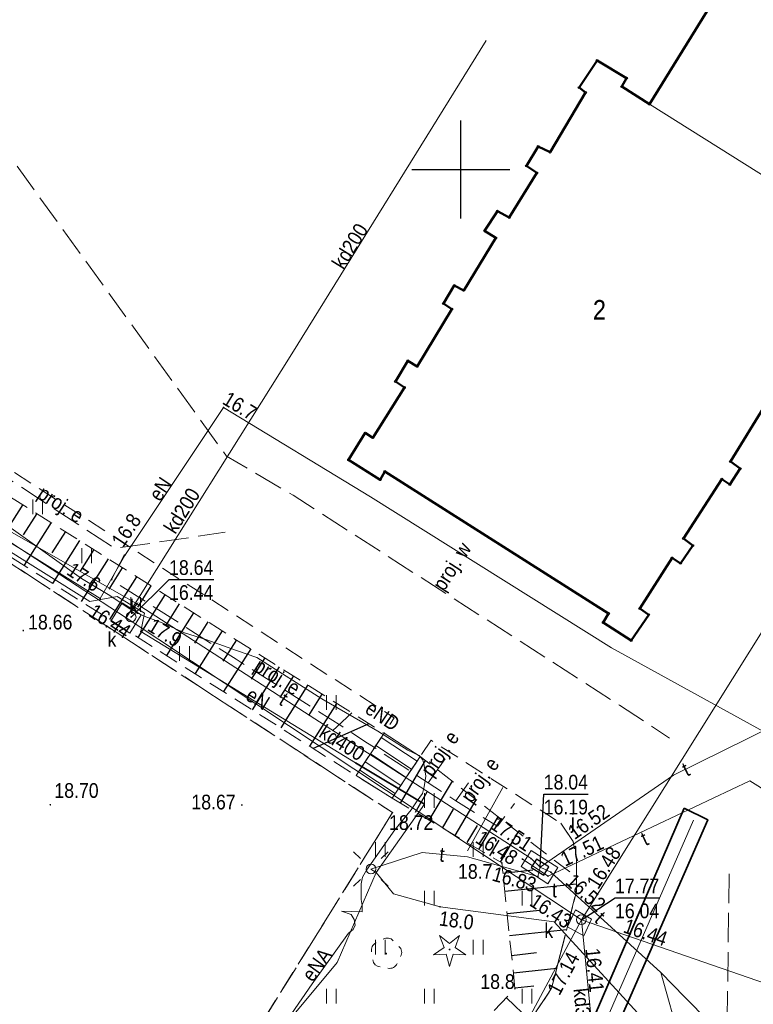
# Model space of a CAD drawing. Header units: metres. Extents: x 6530877 to 6534102, y 6042175 to 6045327.
# Tile 70 of 76: x 6533077 to 6533115, y 6044107 to 6044158. Entities that reach past the tile are written whole.
import ezdxf
from ezdxf.enums import TextEntityAlignment as Align

# ---------------------------------------------------------------- set-up
doc = ezdxf.new("R2010")
doc.units = ezdxf.units.M
doc.header["$MEASUREMENT"] = 0
doc.linetypes.add('1.0_0.5', pattern=[1.5, 1, -0.5])
doc.linetypes.add('1.5_0.5', pattern=[2, 1.5, -0.5])
doc.layers.get('0').update_dxf_attribs({"color": 2, "linetype": 'CONTINUOUS', "lineweight": 5})
for name, color, linetype in [('000 Inne (niezydentyfikowane)', 7, 'CONTINUOUS'), ('312-budynek ewidencyjny', 7, 'CONTINUOUS'), ('312-oznaczenie budynku ewidencyjnego-Atr1200', 7, 'CONTINUOUS'), ('320-blok - kondygnacja nadziemna', 7, 'CONTINUOUS'), ('drzewo iglaste', 7, 'CONTINUOUS'), ('drzewo liściaste', 7, 'CONTINUOUS'), ('jezdnia', 7, 'CONTINUOUS'), ('jezdnia-Atr17', 7, 'CONTINUOUS'), ('komora podziemna', 7, 'CONTINUOUS'), ('latarnia', 7, 'CONTINUOUS'), ('obszar utwardzony', 7, 'CONTINUOUS'), ('obudowa ochronna przewodu', 7, 'CONTINUOUS'), ('pikieta naturalna', 7, 'CONTINUOUS'), ('pikieta naturalna-Atr2', 7, 'CONTINUOUS'), ('pikieta sztuczna', 7, 'CONTINUOUS'), ('pikieta sztuczna-Atr2', 7, 'CONTINUOUS'), ('przewód ciepłowniczy', 7, 'CONTINUOUS'), ('przewód elektroenergetyczny podziemny', 7, 'CONTINUOUS'), ('przewód elektroenergetyczny podziemny - ob. projektowany', 7, 'CONTINUOUS'), ('przewód elektroenergetyczny podziemny - ob. projektowany-Atr1', 7, 'CONTINUOUS'), ('przewód elektroenergetyczny podziemny-Atr1', 7, 'CONTINUOUS'), ('przewód kanalizacyjny', 7, 'CONTINUOUS'), ('przewód kanalizacyjny - ob. projektowany', 7, 'CONTINUOUS'), ('przewód kanalizacyjny-Atr1', 7, 'CONTINUOUS'), ('przewód telekomunikacyjny podziemny', 7, 'CONTINUOUS'), ('przewód telekomunikacyjny podziemny-Atr1', 7, 'CONTINUOUS'), ('przewód wodociągowy - ob. projektowany', 7, 'CONTINUOUS'), ('przewód wodociągowy - ob. projektowany-Atr1', 7, 'CONTINUOUS'), ('Punkt budynku', 7, 'CONTINUOUS'), ('rzędna', 7, 'CONTINUOUS'), ('rzędna-Atr2', 7, 'CONTINUOUS'), ('rzędna-Atr3', 7, 'CONTINUOUS'), ('schody w ciągu komunikacyjnym', 7, 'CONTINUOUS'), ('skarpa nieumocniona', 7, 'CONTINUOUS'), ('trawnik', 7, 'CONTINUOUS'), ('Wstawianie ramki sekcyjnej z opisem', 7, 'CONTINUOUS'), ('właz do komory lub kanału', 7, 'CONTINUOUS'), ('właz do komory lub kanału - okrągły', 7, 'CONTINUOUS'), ('właz do komory lub kanału - okrągły-Atr17', 7, 'CONTINUOUS'), ('właz do komory lub kanału - prostokątny', 7, 'CONTINUOUS'), ('właz do komory lub kanału - prostokątny-Atr17', 7, 'CONTINUOUS'), ('właz do komory lub kanału-Atr17', 7, 'CONTINUOUS')]:
    doc.layers.add(name, color=color, linetype=linetype)
doc.styles.get("Standard").update_dxf_attribs({"font": 'Working1250', "width": 0.75})

# ---------------------------------------------------------------- blocks, each defined once
blk = doc.blocks.new('PUNKTBUD')
at = {"color": 0}
blk.add_circle((0, 0), 0.045, dxfattribs=at)
blk = doc.blocks.new('US22')
at = {"color": 0, "linetype": 'Continuous', "lineweight": 13}
blk.add_circle((0, 0), 0.25, dxfattribs=at)
blk = doc.blocks.new('PW01')
at = {"linetype": 'Continuous', "lineweight": 13}
h = blk.add_hatch(color=0, dxfattribs=at)
edge = h.paths.add_edge_path()
edge.add_arc((0, 0), 0.045, 0, 360)
blk = doc.blocks.new('OP021')
at = {"linetype": 'Continuous', "lineweight": 13}
h = blk.add_hatch(color=0, dxfattribs=at)
edge = h.paths.add_edge_path()
edge.add_arc((0, 0), 0.05, 0, 360)
at = {"color": 0, "linetype": 'Continuous', "lineweight": 13}
for centre, start, end in [((0, 0.4), 49.272, 130.728), ((-0.38, 0.124), 121.308, 202.548), ((0.38, 0.124), 337.452, 58.692), ((-0.235, -0.324), 193.221, 274.871), ((0.235, -0.324), 265.129, 346.779)]:
    blk.add_arc(centre, 0.4, start, end, dxfattribs=at)
blk = doc.blocks.new('OP011')
at = {"linetype": 'Continuous', "lineweight": 13}
h = blk.add_hatch(color=0, dxfattribs=at)
edge = h.paths.add_edge_path()
edge.add_arc((0, 0), 0.05, 0, 360)
at = {"color": 0, "linetype": 'Continuous', "lineweight": 13}
for p, q in [((-0.283, 0.093), (-0.512, 0.706)), ((-0.512, 0.706), (0, 0.299)), ((0, 0.299), (0.512, 0.706)), ((0.512, 0.706), (0.283, 0.093)), ((-0.828, -0.268), (-0.283, 0.093)), ((0.283, 0.093), (0.828, -0.268)), ((-0.175, -0.24), (-0.828, -0.268)), ((0, -0.87), (-0.175, -0.24)), ((0.175, -0.24), (0, -0.87)), ((0.828, -0.268), (0.175, -0.24))]:
    blk.add_line(p, q, dxfattribs=at)
blk = doc.blocks.new('SM01')
at = {"color": 0, "linetype": 'Continuous', "lineweight": 13}
for p, q in [((-0.53, 0.531), (-0.883, 0.884)), ((0.531, 0.531), (0.884, 0.884)), ((-0.53, -0.53), (-0.883, -0.883)), ((0.531, -0.53), (0.884, -0.883))]:
    blk.add_line(p, q, dxfattribs=at)
blk.add_circle((0, 0), 0.25, dxfattribs=at)
blk = doc.blocks.new('SUPWP')
at = {"color": 0, "linetype": 'Continuous'}
blk.add_lwpolyline([(-0.375, -0.25), (0.375, -0.25), (0.375, 0.25), (-0.375, 0.25)], close=True, dxfattribs=at)
blk = doc.blocks.new('TU04')
at = {"color": 0, "linetype": 'Continuous', "lineweight": 13}
for p, q in [((0, 0), (0, 0.75)), ((0.5, 0), (0.5, 0.75))]:
    blk.add_line(p, q, dxfattribs=at)
blk = doc.blocks.new('RAMKA500K')
at = {"color": 0}
for p, q in [((300, 147.5), (300, 152.5)), ((297.5, 150), (302.5, 150))]:
    blk.add_line(p, q, dxfattribs=at)

msp = doc.modelspace()

# ---------------------------------------------------------------- linework, layer by layer
at = {"layer": '000 Inne (niezydentyfikowane)', "color": 7, "linetype": 'Continuous', "lineweight": 25, "flags": 128}
for points in [[(6533077.62, 6044132.88), (6533076.24, 6044130.7)], [(6533078.34, 6044132.42), (6533077.65, 6044131.33)], [(6533079.07, 6044131.96), (6533077.69, 6044129.78)], [(6533079.8, 6044131.5), (6533079.11, 6044130.41)], [(6533080.53, 6044131.04), (6533079.15, 6044128.86)], [(6533081.25, 6044130.58), (6533080.56, 6044129.49)], [(6533081.98, 6044130.12), (6533080.6, 6044127.94)], [(6533082.71, 6044129.66), (6533082.02, 6044128.57)], [(6533083.44, 6044129.2), (6533082.06, 6044127.01)], [(6533084.17, 6044128.74), (6533083.48, 6044127.65)], [(6533084.89, 6044128.28), (6533083.51, 6044126.09)], [(6533085.62, 6044127.82), (6533084.93, 6044126.72)], [(6533086.35, 6044127.36), (6533084.97, 6044125.17)], [(6533087.08, 6044126.89), (6533086.39, 6044125.8)], [(6533087.81, 6044126.43), (6533086.43, 6044124.25)], [(6533088.54, 6044125.97), (6533087.84, 6044124.88)], [(6533089.27, 6044125.51), (6533087.88, 6044123.33)], [(6533089.99, 6044125.05), (6533089.3, 6044123.96)], [(6533090.72, 6044124.59), (6533089.34, 6044122.4)], [(6533091.45, 6044124.13), (6533090.76, 6044123.03)], [(6533092.18, 6044123.67), (6533090.8, 6044121.48)], [(6533092.91, 6044123.2), (6533092.22, 6044122.11)], [(6533093.66, 6044122.73), (6533092.27, 6044120.54)], [(6533094.44, 6044122.24), (6533093.45, 6044121.33)], [(6533095.31, 6044121.69), (6533092.46, 6044120.43)], [(6533096.92, 6044117.63), (6533098.2, 6044119.81)], [(6533098.39, 6044116.76), (6533099.57, 6044118.75)], [(6533097.68, 6044117.18), (6533098.29, 6044118.22)], [(6533099.72, 6044115.98), (6533100.79, 6044117.81)], [(6533099.07, 6044116.36), (6533099.63, 6044117.32)], [(6533100.33, 6044115.62), (6533100.85, 6044116.49)], [(6533100.93, 6044115.27), (6533101.91, 6044116.94)], [(6533102.03, 6044114.62), (6533102.93, 6044116.15)], [(6533101.49, 6044114.94), (6533101.96, 6044115.74)], [(6533102.15, 6044114.06), (6533103.69, 6044114.22)], [(6533102.25, 6044113.14), (6533105.91, 6044113.52)], [(6533102.37, 6044112), (6533104.04, 6044112.17)], [(6533102.49, 6044110.88), (6533105.41, 6044111.18)], [(6533102.59, 6044109.86), (6533103.87, 6044110)], [(6533102.69, 6044108.97), (6533104.9, 6044109.21)], [(6533102.77, 6044108.2), (6533103.73, 6044108.3)], [(6533102.33, 6044107.69), (6533103.55, 6044106.53)]]:
    msp.add_lwpolyline(points, dxfattribs=at)
at = {"layer": '312-budynek ewidencyjny', "color": 7, "linetype": 'Continuous', "lineweight": 50, "flags": 128}
for points in [[(6533109.64, 6044153.33), (6533112.8, 6044158.43)], [(6533106.05, 6044154.18), (6533106.97, 6044155.57)], [(6533106.97, 6044155.57), (6533108.47, 6044154.66)], [(6533108.47, 6044154.66), (6533108.23, 6044154.23)], [(6533108.23, 6044154.23), (6533109.64, 6044153.33)], [(6533104.56, 6044150.88), (6533106.38, 6044153.93)], [(6533106.38, 6044153.93), (6533106.05, 6044154.18)], [(6533103.35, 6044150.18), (6533103.96, 6044151.17)], [(6533103.96, 6044151.17), (6533104.56, 6044150.88)], [(6533103.88, 6044149.82), (6533103.35, 6044150.18)], [(6533102.48, 6044147.54), (6533103.88, 6044149.82)], [(6533101.22, 6044146.86), (6533101.87, 6044147.87)], [(6533101.87, 6044147.87), (6533102.48, 6044147.54)], [(6533101.8, 6044146.5), (6533101.22, 6044146.86)], [(6533100.15, 6044143.82), (6533101.8, 6044146.5)], [(6533099.12, 6044143.15), (6533099.67, 6044144.07)], [(6533099.67, 6044144.07), (6533100.15, 6044143.82)], [(6533099.55, 6044142.87), (6533099.12, 6044143.15)], [(6533097.77, 6044139.94), (6533099.55, 6044142.87)], [(6533096.66, 6044139.17), (6533097.3, 6044140.23)], [(6533097.3, 6044140.23), (6533097.77, 6044139.94)], [(6533097.12, 6044138.86), (6533096.66, 6044139.17)], [(6533095.5, 6044136.3), (6533097.12, 6044138.86)], [(6533115.61, 6044138.05), (6533113.78, 6044135.08)], [(6533094.27, 6044135.17), (6533095.12, 6044136.54)], [(6533095.12, 6044136.54), (6533095.5, 6044136.3)], [(6533095.89, 6044134.15), (6533094.27, 6044135.17)], [(6533114.28, 6044134.72), (6533113.75, 6044133.91)], [(6533113.78, 6044135.08), (6533114.28, 6044134.72)], [(6533096.12, 6044134.58), (6533095.89, 6044134.15)], [(6533107.55, 6044127.32), (6533096.12, 6044134.58)], [(6533113.34, 6044134.18), (6533111.38, 6044131.15)], [(6533113.75, 6044133.91), (6533113.34, 6044134.18)], [(6533111.38, 6044131.15), (6533111.85, 6044130.79)], [(6533111.85, 6044130.79), (6533111.23, 6044129.88)], [(6533110.8, 6044130.16), (6533109.15, 6044127.57)], [(6533111.23, 6044129.88), (6533110.8, 6044130.16)], [(6533109.15, 6044127.57), (6533109.6, 6044127.26)], [(6533107.28, 6044126.86), (6533107.55, 6044127.32)], [(6533109.6, 6044127.26), (6533108.71, 6044125.94)], [(6533108.71, 6044125.94), (6533107.28, 6044126.86)]]:
    msp.add_lwpolyline(points, dxfattribs=at)
at = {"layer": '320-blok - kondygnacja nadziemna', "color": 7, "linetype": 'Continuous', "lineweight": 18, "flags": 128}
msp.add_lwpolyline([(6533118.02, 6044148.08), (6533109.64, 6044153.33), (6533108.23, 6044154.23), (6533108.47, 6044154.66), (6533106.97, 6044155.57), (6533106.05, 6044154.18), (6533106.38, 6044153.93), (6533104.56, 6044150.88), (6533103.96, 6044151.17), (6533103.35, 6044150.18), (6533103.88, 6044149.82), (6533102.48, 6044147.54), (6533101.87, 6044147.87), (6533101.22, 6044146.86), (6533101.8, 6044146.5), (6533100.15, 6044143.82), (6533099.67, 6044144.07), (6533099.12, 6044143.15), (6533099.55, 6044142.87), (6533097.77, 6044139.94), (6533097.3, 6044140.23), (6533096.66, 6044139.17), (6533097.12, 6044138.86), (6533095.5, 6044136.3), (6533095.12, 6044136.54), (6533094.27, 6044135.17), (6533095.89, 6044134.15), (6533096.12, 6044134.58), (6533107.55, 6044127.32), (6533107.28, 6044126.86), (6533108.71, 6044125.94), (6533109.6, 6044127.26), (6533109.15, 6044127.57), (6533110.8, 6044130.16), (6533111.23, 6044129.88), (6533111.85, 6044130.79), (6533111.38, 6044131.15), (6533113.34, 6044134.18), (6533113.75, 6044133.91), (6533114.28, 6044134.72), (6533113.78, 6044135.08), (6533115.61, 6044138.05)], dxfattribs=at)
at = {"layer": 'jezdnia', "color": 7, "linetype": '1.5_0.5', "lineweight": 18, "flags": 128}
msp.add_lwpolyline([(6533105.11, 6044116.61), (6533105.74, 6044115.67), (6533105.91, 6044114.77), (6533105.91, 6044113.12), (6533104.64, 6044108.18), (6533103.47, 6044106.41)], dxfattribs=at)
at = {"layer": 'komora podziemna', "color": 30, "linetype": 'Continuous', "lineweight": 18, "flags": 128}
msp.add_lwpolyline([(6533103.6, 6044115.22), (6533104.96, 6044114.35), (6533104.44, 6044113.52), (6533103.08, 6044114.39)], close=True, dxfattribs=at)
at = {"layer": 'komora podziemna', "color": 34, "linetype": 'Continuous', "lineweight": 18, "flags": 128}
msp.add_lwpolyline([(6533105.86, 6044112.18), (6533106.68, 6044111.7), (6533106.29, 6044110.85), (6533105.46, 6044111.31)], close=True, dxfattribs=at)
at = {"layer": 'obszar utwardzony', "color": 7, "linetype": '1.5_0.5', "lineweight": 18, "flags": 128}
msp.add_lwpolyline([(6533064.35, 6044135.48), (6533057.25, 6044124.99), (6533052.81, 6044117.73), (6533051.76, 6044115.95), (6533045.59, 6044105.79), (6533044.49, 6044103.96), (6533042.63, 6044100.95), (6533036.86, 6044091.43), (6533050.09, 6044083.06), (6533055.95, 6044079.42), (6533066.19, 6044072.91), (6533067.84, 6044071.8), (6533068.38, 6044071.53), (6533069.18, 6044072.47), (6533078.54, 6044088.17), (6533080.31, 6044091.11), (6533083.81, 6044096.73), (6533096.51, 6044117.15), (6533068.74, 6044135.28)], close=True, dxfattribs=at)
at = {"layer": 'obudowa ochronna przewodu', "color": 7, "linetype": 'Continuous', "lineweight": 35, "flags": 128}
for points in [[(6533094.62, 6044119.69), (6533098.15, 6044117.58)], [(6533104.77, 6044111.58), (6533111.07, 6044104.69)]]:
    msp.add_lwpolyline(points, dxfattribs=at)
msp.add_lwpolyline([(6533111.42, 6044117.38), (6533101.46, 6044094.33), (6533100.28, 6044091.57), (6533098.76, 6044088.59), (6533101.39, 6044086.95), (6533102.07, 6044087.99), (6533100.28, 6044089.19), (6533101.45, 6044091.32), (6533102.53, 6044093.75), (6533112.62, 6044116.79)], close=True, dxfattribs=at)
at = {"layer": 'przewód ciepłowniczy', "color": 212, "linetype": 'Continuous', "lineweight": 18, "flags": 128}
msp.add_lwpolyline([(6533101.73, 6044087.47), (6533099.51, 6044088.93), (6533100.67, 6044091.04), (6533101.96, 6044094), (6533111.89, 6044116.77)], dxfattribs=at)
at = {"layer": 'przewód elektroenergetyczny podziemny', "color": 1, "linetype": 'Continuous', "lineweight": 18, "flags": 128}
for points in [[(6533045.46, 6044149.63), (6533048.43, 6044147.37), (6533050.43, 6044144.44), (6533051.46, 6044143.34), (6533055.09, 6044140.58), (6533056.97, 6044139.41), (6533059.42, 6044138.89), (6533060.63, 6044138.13), (6533062.27, 6044136.86), (6533063.72, 6044136.84), (6533066.29, 6044136.5), (6533067.61, 6044136.76), (6533081.58, 6044128.08), (6533082.84, 6044130.29), (6533087.88, 6044137.84), (6533095.39, 6044133.28), (6533107.7, 6044125.56), (6533115.47, 6044121.3), (6533123.43, 6044116.26), (6533130.16, 6044111.88), (6533141.87, 6044104.13), (6533141.76, 6044103.06), (6533140.4, 6044100.67), (6533138.9, 6044095.46)], [(6533068.75, 6044137.13), (6533068.7, 6044135.87), (6533071.16, 6044134.11), (6533081.05, 6044127.94)], [(6533074.86, 6044133.22), (6533080.63, 6044129.11), (6533081.98, 6044128.29), (6533083.1, 6044127.55), (6533083.83, 6044127.18), (6533084.74, 6044126.85), (6533085.89, 6044126.34), (6533086.98, 6044126), (6533088.55, 6044125.43), (6533089.58, 6044125.08), (6533092.9, 6044122.96), (6533095.77, 6044121.31), (6533097.3, 6044120.34), (6533097.88, 6044120.06), (6533098.07, 6044119.85), (6533098.13, 6044119.55), (6533098.21, 6044119.02), (6533098.13, 6044118.46), (6533098.04, 6044118.13), (6533097.77, 6044117.75), (6533097.46, 6044117.3), (6533096.63, 6044116.27), (6533095.18, 6044114.21), (6533094.98, 6044113.86), (6533094.92, 6044113.52), (6533094.91, 6044113.14), (6533094.91, 6044112.71), (6533094.96, 6044112.4), (6533094.96, 6044112.08), (6533093.9, 6044112.12)], [(6533081.05, 6044127.94), (6533082.44, 6044128.18), (6533083.85, 6044127.33), (6533083.65, 6044126.4), (6533094.62, 6044119.69)], [(6533094.62, 6044119.69), (6533098.15, 6044117.58), (6533095.67, 6044114.09)], [(6533095.67, 6044114.09), (6533093.69, 6044109.5)], [(6533095.67, 6044114.09), (6533095.41, 6044114.27)], [(6533095.67, 6044114.09), (6533096.57, 6044113.01), (6533098.94, 6044112.34), (6533104.77, 6044111.58), (6533111.07, 6044104.69), (6533111.19, 6044102.55), (6533108.91, 6044095.23), (6533108.24, 6044092.36), (6533109.81, 6044089.67), (6533109.69, 6044087.71), (6533110.29, 6044087.64), (6533110.96, 6044087.56), (6533116.81, 6044088.42), (6533118.56, 6044087.53)], [(6533093.9, 6044112.12), (6533094.4, 6044111.95), (6533094.56, 6044111.69), (6533094.6, 6044111.4), (6533094.5, 6044111.18), (6533094.27, 6044111), (6533092.41, 6044108.41), (6533089.59, 6044104.31), (6533085.58, 6044098.46), (6533084.74, 6044097.29), (6533084.29, 6044096.44), (6533083.65, 6044095.53), (6533080.82, 6044091.27)], [(6533085.06, 6044097.61), (6533086.81, 6044101.24), (6533093.69, 6044109.5)]]:
    msp.add_lwpolyline(points, dxfattribs=at)
at = {"layer": 'przewód elektroenergetyczny podziemny - ob. projektowany', "color": 1, "linetype": '1.5_0.5', "lineweight": 18, "flags": 128}
for points in [[(6533033.7, 6044094.61), (6533034.63, 6044094.07), (6533035.88, 6044096.23), (6533038.26, 6044099.84), (6533039.84, 6044102.33), (6533041.86, 6044105.94), (6533044.27, 6044109.63), (6533047.22, 6044114.49), (6533048.07, 6044115.85), (6533052.04, 6044121.83), (6533051.07, 6044122.44), (6533052.15, 6044124.2), (6533053.72, 6044126.85), (6533054.64, 6044128.41), (6533055.47, 6044129.59), (6533057.63, 6044132.76), (6533058.8, 6044134.36), (6533060.54, 6044136.84), (6533064.26, 6044141.81), (6533070.16, 6044138.25), (6533071.59, 6044137.35), (6533076.71, 6044134.32), (6533082.33, 6044130.64), (6533087.97, 6044131.47)], [(6533082.83, 6044130.34), (6533082.15, 6044129.05), (6533087.22, 6044125.81), (6533088.52, 6044124.98), (6533093.93, 6044121.56), (6533095.1, 6044120.79), (6533098.34, 6044118.67), (6533099.74, 6044117.75), (6533101.88, 6044116.45), (6533102.75, 6044117.62)], [(6533098.34, 6044118.67), (6533099.26, 6044119.98)], [(6533099.74, 6044117.75), (6533100.4, 6044118.67)]]:
    msp.add_lwpolyline(points, dxfattribs=at)
at = {"layer": 'przewód kanalizacyjny', "color": 34, "linetype": 'Continuous', "lineweight": 18, "flags": 128}
for points in [[(6533101.29, 6044156.59), (6533091.37, 6044140.59), (6533082.9, 6044127.09)], [(6533125.85, 6044143.08), (6533106.16, 6044111.68)], [(6533065.37, 6044138.54), (6533082.9, 6044127.09)], [(6533106.16, 6044111.68), (6533082.9, 6044127.09)], [(6533100.34, 6044115.2), (6533102.15, 6044118.43)], [(6533094.01, 6044088.94), (6533106.16, 6044111.68)], [(6533135.26, 6044101.62), (6533106.16, 6044111.68)], [(6533106.16, 6044111.68), (6533107.11, 6044102.09), (6533120.66, 6044077.94)]]:
    msp.add_lwpolyline(points, dxfattribs=at)
at = {"layer": 'przewód kanalizacyjny - ob. projektowany', "color": 34, "linetype": '1.5_0.5', "lineweight": 18, "flags": 128}
msp.add_lwpolyline([(6533113.71, 6044114.03), (6533113.29, 6044083.09), (6533113.26, 6044072.43), (6533110.72, 6044068.37), (6533107.33, 6044062.54), (6533099.35, 6044049.51), (6533102.23, 6044047.58)], dxfattribs=at)
at = {"layer": 'przewód telekomunikacyjny podziemny', "color": 30, "linetype": 'Continuous', "lineweight": 18, "flags": 128}
for points in [[(6533039.26, 6044156.73), (6533039.67, 6044156.21), (6533051.56, 6044149.33), (6533052.12, 6044149.1), (6533052.67, 6044148.75), (6533061.35, 6044143.32), (6533069.78, 6044137.41), (6533071.83, 6044134.45), (6533083.37, 6044127.87), (6533103.59, 6044114.8), (6533104.05, 6044114.36), (6533104.6, 6044114.11), (6533110.22, 6044108.99)], [(6533104.05, 6044114.36), (6533104.39, 6044114.61), (6533110.87, 6044119.06), (6533118.56, 6044122.86), (6533118.99, 6044123.08), (6533119.5, 6044122.73), (6533127.24, 6044116.52), (6533136.02, 6044109.48), (6533140.18, 6044106.81), (6533140.48, 6044106.51), (6533140.7, 6044106.03), (6533144.54, 6044099.85), (6533162.17, 6044088.89), (6533162.57, 6044088.6)], [(6533239.05, 6044114.87), (6533228.49, 6044100.33), (6533218.95, 6044095.38), (6533190.05, 6044108.96), (6533181.97, 6044097.88), (6533171.56, 6044083.35), (6533139.72, 6044103.12), (6533114.76, 6044118.78), (6533104.46, 6044113.91), (6533103.15, 6044114.78)], [(6533104.05, 6044114.36), (6533103.94, 6044113.89), (6533100.34, 6044114.9), (6533098.03, 6044115.12), (6533095.41, 6044114.27)], [(6533110.22, 6044108.99), (6533111.23, 6044105.41), (6533111.07, 6044104.69)], [(6533110.22, 6044108.99), (6533111.44, 6044107.73), (6533120.04, 6044099.01), (6533121.72, 6044095.68), (6533121.8, 6044094.95)]]:
    msp.add_lwpolyline(points, dxfattribs=at)
at = {"layer": 'przewód wodociągowy - ob. projektowany', "color": 5, "linetype": '1.5_0.5', "lineweight": 18, "flags": 128}
msp.add_lwpolyline([(6532989.76, 6044154.69), (6532995.89, 6044151.13), (6533017.81, 6044185.57), (6533032.99, 6044176.26), (6533034.3, 6044178.44), (6533063.07, 6044160.58), (6533068.61, 6044157.2), (6533069.51, 6044156.68), (6533075.26, 6044153.04), (6533088.04, 6044135.35), (6533091.43, 6044133.36), (6533108.11, 6044122.64), (6533110.67, 6044120.96)], dxfattribs=at)
at = {"layer": 'rzędna-Atr2', "color": 7, "flags": 128}
for points in [[(6533083.16, 6044127.14), (6533085.1, 6044129.06), (6533087.377, 6044129.06)], [(6533104.05, 6044114.36), (6533104.24, 6044118.1), (6533106.511, 6044118.1)], [(6533106.16, 6044111.68), (6533107.88, 6044112.8), (6533110.13, 6044112.8)]]:
    msp.add_lwpolyline(points, dxfattribs=at)
at = {"layer": 'schody w ciągu komunikacyjnym', "color": 7, "linetype": 'Continuous', "lineweight": 18, "flags": 128}
msp.add_lwpolyline([(6533096.08, 6044121.2), (6533094.65, 6044119.04), (6533096.49, 6044117.88), (6533097.93, 6044120.02)], close=True, dxfattribs=at)
for points in [[(6533095.666, 6044120.575), (6533097.49, 6044119.367)], [(6533095.942, 6044120.992), (6533097.77, 6044119.782)], [(6533095.39, 6044120.158), (6533097.211, 6044118.952)], [(6533095.114, 6044119.741), (6533096.932, 6044118.537)], [(6533094.838, 6044119.324), (6533096.653, 6044118.122)]]:
    msp.add_lwpolyline(points, dxfattribs=at)
at = {"layer": 'skarpa nieumocniona', "color": 7, "linetype": '1.0_0.5', "lineweight": 18, "flags": 128}
for points in [[(6533070.71, 6044134.2), (6533094.65, 6044119.04), (6533096.08, 6044121.2), (6533072.12, 6044136.36)], [(6533070.71, 6044134.2), (6533094.65, 6044119.04), (6533096.08, 6044121.2), (6533072.12, 6044136.36)], [(6533096.49, 6044117.88), (6533102.1, 6044114.58), (6533102.77, 6044108.16), (6533097.53, 6044102.64), (6533103.47, 6044106.41), (6533104.64, 6044108.18), (6533105.91, 6044113.12), (6533105.91, 6044113.85), (6533097.93, 6044120.02)], [(6533096.49, 6044117.88), (6533102.1, 6044114.58), (6533102.77, 6044108.16), (6533097.53, 6044102.64), (6533103.47, 6044106.41), (6533104.64, 6044108.18), (6533105.91, 6044113.12), (6533105.91, 6044113.85), (6533097.93, 6044120.02)]]:
    msp.add_lwpolyline(points, close=True, dxfattribs=at)
at = {"layer": 'trawnik', "color": 7, "linetype": '1.0_0.5', "lineweight": 18, "flags": 128}
msp.add_lwpolyline([(6533055.8, 6044131.1), (6533053.68, 6044127.77), (6533048.96, 6044120.14), (6533047.9, 6044118.59), (6533047.36, 6044117.96), (6533046.88, 6044117.22), (6533046.49, 6044116.4), (6533043.04, 6044110.79), (6533042.41, 6044110.04), (6533041.86, 6044109.24), (6533041.54, 6044108.35), (6533043.11, 6044107.35), (6533044.06, 6044106.73), (6533044.7, 6044106.34), (6533045.59, 6044105.79), (6533051.76, 6044115.95), (6533052.81, 6044117.73), (6533057.25, 6044124.99), (6533064.35, 6044135.48), (6533068.74, 6044135.28), (6533096.51, 6044117.15), (6533083.81, 6044096.73), (6533085.36, 6044095.8), (6533091.08, 6044103.97), (6533097.53, 6044102.64), (6533103.47, 6044106.41), (6533104.64, 6044108.18), (6533105.91, 6044113.12), (6533105.91, 6044114.77), (6533105.74, 6044115.67), (6533105.11, 6044116.61), (6533098.48, 6044120.85), (6533097.93, 6044120.02), (6533096.49, 6044117.88), (6533094.65, 6044119.04), (6533096.08, 6044121.2), (6533096.6, 6044121.99), (6533072.81, 6044137.36), (6533072.12, 6044136.36), (6533070.71, 6044134.2), (6533068.86, 6044135.37), (6533070.32, 6044137.49), (6533070.88, 6044138.55), (6533068.32, 6044139.65), (6533060.67, 6044137.85)], close=True, dxfattribs=at)
at = {"layer": 'Wstawianie ramki sekcyjnej z opisem', "color": 7, "linetype": 'Continuous', "lineweight": 13, "flags": 128}
for points in [[(6533100, 6044147.5), (6533100, 6044152.5)], [(6533097.5, 6044150), (6533102.5, 6044150)]]:
    msp.add_lwpolyline(points, dxfattribs=at)
at = {"layer": 'właz do komory lub kanału', "color": 7, "linetype": 'Continuous', "lineweight": 18, "flags": 128}
msp.add_lwpolyline([(6533082.71, 6044127.86), (6533083.68, 6044127.25), (6533083.09, 6044126.32), (6533082.12, 6044126.93)], close=True, dxfattribs=at)

# ---------------------------------------------------------------- block references
at = {"layer": 'drzewo iglaste', "color": 94, "linetype": 'Continuous', "lineweight": 18}
msp.add_blockref('OP011', (6533099.43, 6044110.16), dxfattribs=at)
at = {"layer": 'drzewo liściaste', "color": 94, "linetype": 'Continuous', "lineweight": 18, "rotation": 207.314}
msp.add_blockref('OP021', (6533096.19, 6044109.95), dxfattribs=at)
at = {"layer": 'latarnia', "color": 7, "linetype": 'Continuous', "lineweight": 18}
msp.add_blockref('SM01', (6533095.41, 6044114.27), dxfattribs=at)
at = {"layer": 'pikieta naturalna', "color": 7, "linetype": 'Continuous', "lineweight": 13}
for p in [(6533102.1, 6044114.58), (6533102.77, 6044108.16)]:
    msp.add_blockref('PW01', p, dxfattribs=at)
at = {"layer": 'pikieta sztuczna', "color": 7, "linetype": 'Continuous', "lineweight": 13}
for p in [(6533077.65, 6044126.45), (6533079.03, 6044117.55), (6533088.82, 6044117.54), (6533096.51, 6044117.15)]:
    msp.add_blockref('PW01', p, dxfattribs=at)
at = {"layer": 'Punkt budynku', "color": 5, "linetype": 'Continuous', "lineweight": 18}
for p in [(6533106.97, 6044155.57), (6533108.47, 6044154.66), (6533106.05, 6044154.18), (6533108.23, 6044154.23), (6533106.38, 6044153.93), (6533109.64, 6044153.33), (6533103.96, 6044151.17), (6533104.56, 6044150.88), (6533103.35, 6044150.18), (6533103.88, 6044149.82), (6533101.87, 6044147.87), (6533102.48, 6044147.54), (6533101.22, 6044146.86), (6533101.8, 6044146.5), (6533099.67, 6044144.07), (6533100.15, 6044143.82), (6533099.12, 6044143.15), (6533099.55, 6044142.87), (6533097.3, 6044140.23), (6533097.77, 6044139.94), (6533096.66, 6044139.17), (6533097.12, 6044138.86), (6533095.12, 6044136.54), (6533095.5, 6044136.3), (6533094.27, 6044135.17), (6533113.78, 6044135.08), (6533096.12, 6044134.58), (6533114.28, 6044134.72), (6533095.89, 6044134.15), (6533113.34, 6044134.18), (6533113.75, 6044133.91), (6533111.38, 6044131.15), (6533111.85, 6044130.79), (6533110.8, 6044130.16), (6533111.23, 6044129.88), (6533109.15, 6044127.57), (6533107.55, 6044127.32), (6533109.6, 6044127.26), (6533107.28, 6044126.86), (6533108.71, 6044125.94)]:
    msp.add_blockref('PUNKTBUD', p, dxfattribs=at)
at = {"layer": 'rzędna', "color": 1, "linetype": 'Continuous', "lineweight": 18}
for p, rotation in [((6533087.88, 6044137.84), 328.724), ((6533082.84, 6044130.29), 236.267), ((6533081.58, 6044128.08), 148.142), ((6533083.65, 6044126.4), 148.543), ((6533098.94, 6044112.34), 172.567)]:
    msp.add_blockref('PW01', p, dxfattribs=dict(at, rotation=rotation))
at = {"layer": 'rzędna', "color": 34, "linetype": 'Continuous', "lineweight": 18}
for p, rotation in [((6533082.9, 6044127.09), 326.831), ((6533106.16, 6044111.68), 145.856), ((6533106.16, 6044111.68), 58.14700000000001)]:
    msp.add_blockref('PW01', p, dxfattribs=dict(at, rotation=rotation))
for p in [(6533083.16, 6044127.14), (6533106.16, 6044111.68), (6533106.16, 6044111.68), (6533106.16, 6044111.68), (6533106.16, 6044111.68)]:
    msp.add_blockref('PW01', p, dxfattribs=at)
at = {"layer": 'rzędna', "color": 30, "linetype": 'Continuous', "lineweight": 18}
for p, rotation in [((6533103.15, 6044114.78), 326.61), ((6533104.46, 6044113.91), 25.296)]:
    msp.add_blockref('PW01', p, dxfattribs=dict(at, rotation=rotation))
for p in [(6533103.59, 6044114.8), (6533104.39, 6044114.61), (6533104.05, 6044114.36), (6533104.6, 6044114.11), (6533103.94, 6044113.89)]:
    msp.add_blockref('PW01', p, dxfattribs=at)
at = {"layer": 'trawnik', "color": 7, "linetype": 'Continuous', "lineweight": 18}
for p in [(6533078.139, 6044132.399), (6533080.639, 6044129.899), (6533083.139, 6044127.399), (6533085.639, 6044124.899), (6533093.139, 6044122.399), (6533098.139, 6044117.399), (6533095.639, 6044114.899), (6533100.639, 6044114.899), (6533098.139, 6044112.399), (6533103.139, 6044112.399), (6533095.639, 6044109.899), (6533100.639, 6044109.899), (6533093.139, 6044107.399), (6533098.139, 6044107.399), (6533103.139, 6044107.399)]:
    msp.add_blockref('TU04', p, dxfattribs=at)
at = {"layer": 'Wstawianie ramki sekcyjnej z opisem', "color": 7, "linetype": 'Continuous', "lineweight": 13}
msp.add_blockref('RAMKA500K', (6532800, 6044000), dxfattribs=at)
at = {"layer": 'właz do komory lub kanału - okrągły', "color": 7, "linetype": 'Continuous', "lineweight": 18}
for p in [(6533083.16, 6044127.14), (6533106.16, 6044111.68)]:
    msp.add_blockref('US22', p, dxfattribs=at)
at = {"layer": 'właz do komory lub kanału - prostokątny', "color": 7, "linetype": 'Continuous', "lineweight": 18, "rotation": 328.299}
msp.add_blockref('SUPWP', (6533104.05, 6044114.36), dxfattribs=at)

# ---------------------------------------------------------------- texts
at = {"layer": '312-oznaczenie budynku ewidencyjnego-Atr1200', "color": 7, "width": 0.9}
msp.add_text('2', height=1, dxfattribs=at).set_placement((6533106.75, 6044142.33))
at = {"layer": 'jezdnia-Atr17', "color": 7, "width": 0.9}
msp.add_text('j.', height=0.75, dxfattribs=at).set_placement((6533105.63, 6044116.34))
at = {"layer": 'pikieta naturalna-Atr2', "color": 7, "width": 0.9}
msp.add_text('18.7', height=0.75, dxfattribs=at).set_placement((6533099.86, 6044113.77))
msp.add_text('18.8', height=0.75, dxfattribs=at).set_placement((6533101, 6044107.92), align=Align.BOTTOM_LEFT)
at = {"layer": 'pikieta sztuczna-Atr2', "color": 7, "width": 0.9}
for s, p in [('18.66', (6533077.9, 6044126.28)), ('18.70', (6533079.24, 6044117.68)), ('18.67', (6533086.24, 6044117.09)), ('18.72', (6533096.34, 6044116.04))]:
    msp.add_text(s, height=0.75, dxfattribs=at).set_placement(p, align=Align.BOTTOM_LEFT)
at = {"layer": 'przewód elektroenergetyczny podziemny - ob. projektowany-Atr1', "color": 1, "width": 0.9}
for rotation, p in [(326.783, (6533078.32, 6044133.27)), (327.7, (6533089.37, 6044124.44)), (54.92, (6533098.52, 6044118.93))]:
    msp.add_text('proj. e', height=0.75, rotation=rotation, dxfattribs=at).set_placement(p)
msp.add_text('proj. e', height=0.75, rotation=54.344, dxfattribs=at).set_placement((6533099.94, 6044118.02), align=Align.TOP_LEFT)
at = {"layer": 'przewód elektroenergetyczny podziemny-Atr1', "color": 1, "width": 0.9}
for s, rotation, p in [('eN', 56.275, (6533084.64, 6044132.99)), ('eN', 328.537, (6533088.95, 6044122.95)), ('eND', 325.672, (6533095.05, 6044122.29)), ('eNA', 54.316, (6533092.44, 6044108.45))]:
    msp.add_text(s, height=0.75, rotation=rotation, dxfattribs=at).set_placement(p)
at = {"layer": 'przewód kanalizacyjny-Atr1', "color": 34, "width": 0.9}
for s, rotation, p in [('kd200', 58.201, (6533094.01, 6044144.84)), ('kd200', 58.069, (6533085.42, 6044131.33)), ('kd400', 328.04, (6533092.7, 6044121.05))]:
    msp.add_text(s, height=0.75, rotation=rotation, dxfattribs=at).set_placement(p)
msp.add_text('kd300', height=0.75, rotation=275.657, dxfattribs=at).set_placement((6533106.5, 6044108.22), align=Align.TOP_LEFT)
at = {"layer": 'przewód telekomunikacyjny podziemny-Atr1', "color": 30, "width": 0.9}
for rotation, p in [(327.122, (6533090.86, 6044123.03)), (26.296, (6533111.38, 6044119.31)), (354.559, (6533098.92, 6044115.03)), (317.665, (6533107.03, 6044111.89))]:
    msp.add_text('t', height=0.75, rotation=rotation, dxfattribs=at).set_placement(p, align=Align.MIDDLE_LEFT)
msp.add_text('t', height=0.75, rotation=25.305, dxfattribs=at).set_placement((6533109.11, 6044116.11), align=Align.TOP_LEFT)
at = {"layer": 'przewód wodociągowy - ob. projektowany-Atr1', "color": 5, "width": 0.9}
msp.add_text('proj. w', height=0.75, rotation=57.272, dxfattribs=at).set_placement((6533098.825, 6044128.607), align=Align.MIDDLE_LEFT)
at = {"layer": 'rzędna-Atr2', "color": 1, "width": 0.9}
for s, rotation, p in [('16.7', 328.724, (6533087.77, 6044138.06)), ('16.8', 56.273, (6533082.74, 6044130.63)), ('17.6', -33.151, (6533079.81, 6044129.35)), ('17.9', -31.453, (6533083.94, 6044126.48)), ('18.0', -7.427, (6533098.86, 6044111.39))]:
    msp.add_text(s, height=0.75, rotation=rotation, dxfattribs=at).set_placement(p)
at = {"layer": 'rzędna-Atr2', "color": 34, "width": 0.9}
for s, p in [('18.64', (6533085.1, 6044129.067)), ('17.77', (6533107.88, 6044112.808))]:
    msp.add_text(s, height=0.75, dxfattribs=at).set_placement(p, align=Align.BOTTOM_LEFT)
for s, rotation, p in [('16.44', -33.151, (6533080.93, 6044127.23)), ('16.48', 57.909, (6533107.02, 6044113.19)), ('16.43', -33.525, (6533103.46, 6044112.44)), ('16.44', -19.07, (6533108.25, 6044111.05)), ('16.41', 275.657, (6533106.36, 6044110.19))]:
    msp.add_text(s, height=0.75, rotation=rotation, dxfattribs=at).set_placement(p)
at = {"layer": 'rzędna-Atr2', "color": 30, "width": 0.9}
msp.add_text('18.04', height=0.75, dxfattribs=at).set_placement((6533104.24, 6044118.107), align=Align.BOTTOM_LEFT)
for s, rotation, p in [('16.52', 34.478, (6533105.81, 6044115.74)), ('17.51', -33.589, (6533101.45, 6044116.38)), ('16.48', 327.122, (6533100.69, 6044115.66)), ('17.51', 25.305, (6533105.33, 6044114.38)), ('16.83', 344.328, (6533101.55, 6044113.69)), ('16.52', 317.665, (6533105.3, 6044113.55))]:
    msp.add_text(s, height=0.75, rotation=rotation, dxfattribs=at).set_placement(p)
at = {"layer": 'rzędna-Atr2', "color": 34, "width": 0.9}
msp.add_text('17.14', height=0.75, rotation=61.884, dxfattribs=at).set_placement((6533104.38, 6044108.12), align=Align.TOP_LEFT)
at = {"layer": 'rzędna-Atr3', "color": 34, "width": 0.9}
for s, p in [('16.44', (6533085.1, 6044127.792)), ('16.04', (6533107.88, 6044111.532))]:
    msp.add_text(s, height=0.75, dxfattribs=at).set_placement(p, align=Align.BOTTOM_LEFT)
at = {"layer": 'rzędna-Atr3', "color": 30, "width": 0.9}
msp.add_text('16.19', height=0.75, dxfattribs=at).set_placement((6533104.24, 6044116.832), align=Align.BOTTOM_LEFT)
at = {"layer": 'właz do komory lub kanału - okrągły-Atr17', "color": 7, "width": 0.9}
for p in [(6533081.96, 6044125.62), (6533104.27, 6044110.75)]:
    msp.add_text('k', height=0.75, dxfattribs=at).set_placement(p)
at = {"layer": 'właz do komory lub kanału - prostokątny-Atr17', "color": 7, "width": 0.9}
msp.add_text('t', height=0.75, dxfattribs=at).set_placement((6533104.66, 6044112.82))
at = {"layer": 'właz do komory lub kanału-Atr17', "color": 7, "width": 0.9}
msp.add_text('k', height=0.75, dxfattribs=at).set_placement((6533083.1, 6044127.29))

doc.saveas('drawing.dxf')
